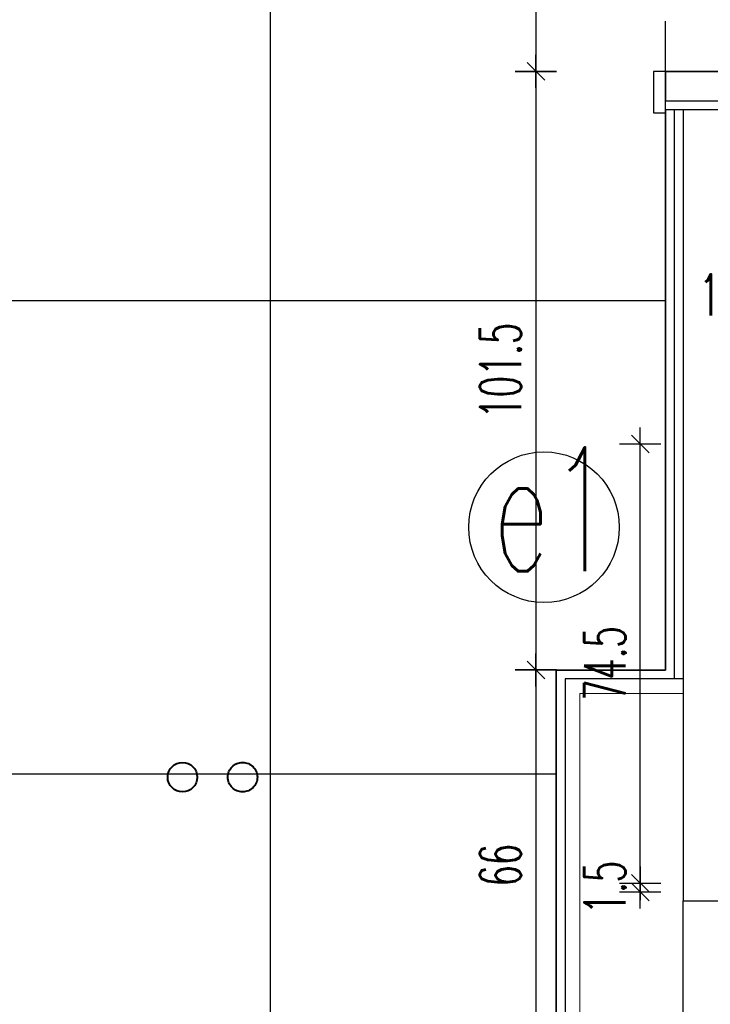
# Model space of a CAD drawing. Header units: centimetres. Extents: x -15121 to 30567, y -60641 to 0.
# Tile 143 of 256: x 6260 to 6377, y -24921 to -24754. Entities that reach past the tile are written whole.
import ezdxf

# ---------------------------------------------------------------- set-up
doc = ezdxf.new("R2010")
doc.units = ezdxf.units.CM
doc.header["$LTSCALE"] = 60
doc.linetypes.add('( Dashed )', pattern=[0.75, 0.5, -0.25])
doc.linetypes.add('DASHED', pattern=[19.05, 12.7, -6.35])
for name, color, linetype in [('A-----SZ', 8, 'Continuous'), ('AIKA NP', 7, 'Continuous'), ('AIKA oznaczenia widoków', 30, 'Continuous'), ('AIKA podłoga wc pod meble', 8, 'Continuous'), ('AIKA TYNK', 5, 'Continuous'), ('AIKA widoki wymiarowanie', 7, 'Continuous'), ('AIKA widokowe', 7, 'Continuous'), ('AIKA ŚCIANA', 8, 'Continuous')]:
    doc.layers.add(name, color=color, linetype=linetype)
doc.layers.add('IS_Działka (powrotna)', color=5, linetype='DASHED', lineweight=40, true_color=0x0000ff)
doc.layers.add('IS_Pion1', color=7, linetype='Continuous', lineweight=5)
doc.layers.add('opisy', color=1, linetype='Continuous', lineweight=15)
doc.styles.add('RomanS', font='romans.shx')
doc.styles.add('wymiar', font='txt.shx', dxfattribs={"width": 0.6})
doc.dimstyles.new('Dwudziestka', dxfattribs={"dimtxt": 7, "dimasz": 0.7, "dimexe": 5, "dimexo": 0, "dimgap": 2.5, "dimtad": 1, "dimtoh": 1, "dimdec": 3, "dimrnd": 0.5, "dimdsep": 46, "dimtxsty": 'wymiar', "dimblk": 'znacznik', "dimcen": 0, "dimdle": 5, "dimse1": 1, "dimse2": 1, "dimclrd": 256, "dimclre": 256, "dimclrt": 256, "dimadec": 0, "dimazin": 0, "dimtfac": 0.4, "dimtdec": 3, "dimtix": 1, "dimtofl": 0, "dimtmove": 2, "dimatfit": 3, "dimldrblk": 'znacznik', "dimfxl": 1, "dimtolj": 1, "dimarcsym": 0})

# ---------------------------------------------------------------- blocks, each defined once
blk = doc.blocks.new('znacznik')
at = {"color": 0}
for points in [[(0, -5), (0, 5)], [(-4, 0), (4, 0)]]:
    blk.add_lwpolyline(points, dxfattribs=at)
at = {"color": 1}
blk.add_lwpolyline([(-2.12, -2.12), (2.12, 2.12)], dxfattribs=at)
blk = doc.blocks.new('*D6207')
at = {"layer": 'AIKA widoki wymiarowanie', "lineweight": -2, "transparency": 16777216}
for p, q in [((6384.76, -24806.85), (6384.06, -24806.85)), ((6387.66, -24806.85), (6388.36, -24806.85))]:
    blk.add_line(p, q, dxfattribs=at)
at = {"layer": 'Defpoints', "color": 0, "transparency": 16777216}
for p in [(6386.96, -24806.85), (6385.46, -24843.03), (6386.96, -24843.03)]:
    blk.add_point(p, dxfattribs=at)
at = {"layer": 'AIKA widoki wymiarowanie', "lineweight": -2, "transparency": 16777216, "xscale": 0.7, "yscale": 0.7, "zscale": 0.7}
blk.add_blockref('znacznik', (6385.46, -24806.85), dxfattribs=at)
at = {"layer": 'AIKA widoki wymiarowanie', "lineweight": -2, "transparency": 16777216, "xscale": 0.7, "yscale": 0.7, "zscale": 0.7, "rotation": 180}
blk.add_blockref('znacznik', (6386.96, -24806.85), dxfattribs=at)
at = {"layer": 'AIKA widoki wymiarowanie', "transparency": 16777216, "insert": (6379.21, -24800.85), "char_height": 7, "attachment_point": 5, "style": 'wymiar'}
blk.add_mtext('\\A1;1.5', dxfattribs=at)
blk = doc.blocks.new('*D6225')
at = {"layer": 'AIKA widoki wymiarowanie', "lineweight": -2, "transparency": 16777216}
for p, q in [((6364.72, -24899.78), (6364.72, -24899.08)), ((6364.72, -24902.68), (6364.72, -24903.38))]:
    blk.add_line(p, q, dxfattribs=at)
at = {"layer": 'Defpoints', "color": 0, "transparency": 16777216}
for p in [(6364.72, -24900.48), (6395.51, -24900.48), (6395.51, -24901.98)]:
    blk.add_point(p, dxfattribs=at)
at = {"layer": 'AIKA widoki wymiarowanie', "lineweight": -2, "transparency": 16777216, "xscale": 0.7, "yscale": 0.7, "zscale": 0.7}
for p, rotation in [((6364.72, -24900.48), 270), ((6364.72, -24901.98), 90)]:
    blk.add_blockref('znacznik', p, dxfattribs=dict(at, rotation=rotation))
at = {"layer": 'AIKA widoki wymiarowanie', "transparency": 16777216, "insert": (6358.72, -24901.23), "char_height": 7, "attachment_point": 5, "rotation": 90, "style": 'wymiar'}
blk.add_mtext('\\A1;1.5', dxfattribs=at)
blk = doc.blocks.new('*D6226')
at = {"layer": 'AIKA widoki wymiarowanie', "lineweight": -2, "transparency": 16777216}
blk.add_line((6364.72, -24899.78), (6364.72, -24826.8), dxfattribs=at)
at = {"layer": 'Defpoints', "color": 0, "transparency": 16777216}
for p in [(6364.72, -24826.1), (6386.96, -24826.1), (6395.51, -24900.48)]:
    blk.add_point(p, dxfattribs=at)
at = {"layer": 'AIKA widoki wymiarowanie', "lineweight": -2, "transparency": 16777216, "xscale": 0.7, "yscale": 0.7, "zscale": 0.7}
for p, rotation in [((6364.72, -24826.1), 90), ((6364.72, -24900.48), 270)]:
    blk.add_blockref('znacznik', p, dxfattribs=dict(at, rotation=rotation))
at = {"layer": 'AIKA widoki wymiarowanie', "transparency": 16777216, "insert": (6358.72, -24863.29), "char_height": 7, "attachment_point": 5, "rotation": 90, "style": 'wymiar'}
blk.add_mtext('\\A1;74.5', dxfattribs=at)
blk = doc.blocks.new('*D6244')
at = {"layer": 'AIKA widoki wymiarowanie', "lineweight": -2, "transparency": 16777216}
blk.add_line((6347.03, -24673.68), (6347.03, -24762.28), dxfattribs=at)
at = {"layer": 'Defpoints', "color": 0, "transparency": 16777216}
for p in [(6373.2, -24672.98), (6347.03, -24762.98), (6368.96, -24762.98)]:
    blk.add_point(p, dxfattribs=at)
at = {"layer": 'AIKA widoki wymiarowanie', "lineweight": -2, "transparency": 16777216, "xscale": 0.7, "yscale": 0.7, "zscale": 0.7}
for p, rotation in [((6347.03, -24672.98), 90), ((6347.03, -24762.98), 270)]:
    blk.add_blockref('znacznik', p, dxfattribs=dict(at, rotation=rotation))
at = {"layer": 'AIKA widoki wymiarowanie', "transparency": 16777216, "insert": (6341.03, -24717.98), "char_height": 7, "attachment_point": 5, "rotation": 90, "style": 'wymiar'}
blk.add_mtext('\\A1;90', dxfattribs=at)
blk = doc.blocks.new('*D6245')
at = {"layer": 'AIKA widoki wymiarowanie', "lineweight": -2, "transparency": 16777216}
blk.add_line((6347.03, -24763.68), (6347.03, -24863.67), dxfattribs=at)
at = {"layer": 'Defpoints', "color": 0, "transparency": 16777216}
for p in [(6368.96, -24762.98), (6347.03, -24864.37), (6368.96, -24864.37)]:
    blk.add_point(p, dxfattribs=at)
at = {"layer": 'AIKA widoki wymiarowanie', "lineweight": -2, "transparency": 16777216, "xscale": 0.7, "yscale": 0.7, "zscale": 0.7}
for p, rotation in [((6347.03, -24762.98), 90), ((6347.03, -24864.37), 270)]:
    blk.add_blockref('znacznik', p, dxfattribs=dict(at, rotation=rotation))
at = {"layer": 'AIKA widoki wymiarowanie', "transparency": 16777216, "insert": (6341.03, -24813.68), "char_height": 7, "attachment_point": 5, "rotation": 90, "style": 'wymiar'}
blk.add_mtext('\\A1;101.5', dxfattribs=at)
blk = doc.blocks.new('*D6246')
at = {"layer": 'AIKA widoki wymiarowanie', "lineweight": -2, "transparency": 16777216}
blk.add_line((6347.03, -24865.07), (6347.03, -24929.78), dxfattribs=at)
at = {"layer": 'Defpoints', "color": 0, "transparency": 16777216}
for p in [(6368.96, -24864.37), (6347.03, -24930.48), (6350.46, -24930.48)]:
    blk.add_point(p, dxfattribs=at)
at = {"layer": 'AIKA widoki wymiarowanie', "lineweight": -2, "transparency": 16777216, "xscale": 0.7, "yscale": 0.7, "zscale": 0.7}
for p, rotation in [((6347.03, -24864.37), 90), ((6347.03, -24930.48), 270)]:
    blk.add_blockref('znacznik', p, dxfattribs=dict(at, rotation=rotation))
at = {"layer": 'AIKA widoki wymiarowanie', "transparency": 16777216, "insert": (6341.03, -24897.43), "char_height": 7, "attachment_point": 5, "rotation": 90, "style": 'wymiar'}
blk.add_mtext('\\A1;66', dxfattribs=at)

msp = doc.modelspace()

# ---------------------------------------------------------------- linework, layer by layer
at = {"layer": 'A-----SZ'}
msp.add_line((6371.9623, -24903.4802), (6671.9623, -24903.4802), dxfattribs=at)
at = {"layer": 'AIKA NP', "color": 8}
msp.add_lwpolyline([(6371.9623, -24769.4802), (6371.9623, -24865.8728), (6351.9623, -24865.8728), (6351.9623, -24927.4802), (6507.9623, -24927.4802), (6507.9623, -25086.9802)], dxfattribs=at)
at = {"layer": 'AIKA oznaczenia widoków'}
msp.add_circle((6348.3993, -24840.1933, -256.2), 12.7586, dxfattribs=at)
at = {"layer": 'AIKA podłoga wc pod meble'}
for p, q in [((6302.0623, -25085.4802), (6302.0623, -24661.4802)), ((6302.0623, -25085.4802), (6302.0623, -24661.4802)), ((6368.9623, -24801.8356), (6061.4623, -24801.8356)), ((6368.9623, -24801.8356), (6061.4623, -24801.8356)), ((6350.4623, -24882.0356), (6059.9623, -24882.0356)), ((6350.4623, -24882.0356), (6059.9623, -24882.0356))]:
    msp.add_line(p, q, dxfattribs=at)
msp.add_lwpolyline([(6471.9623, -24641.4802), (6471.9623, -24661.4802), (6386.9623, -24661.4802), (6386.9623, -24672.9802), (6368.9623, -24672.9802), (6368.9623, -24661.4802), (6061.4623, -24661.4802), (6061.4623, -25085.4802), (6506.4623, -25085.4802), (6506.4623, -24930.4802), (6350.4623, -24930.4802), (6350.4623, -24864.3728), (6368.9623, -24864.3728), (6368.9623, -24762.9802), (6386.9623, -24762.9802), (6386.9623, -24900.4802), (6668.9623, -24900.4802), (6668.9623, -24661.4802), (6572.9623, -24661.4802), (6572.9623, -24641.4802)], close=True, dxfattribs=at)
msp.add_lwpolyline([(6471.9623, -24641.4802), (6471.9623, -24661.4802), (6386.9623, -24661.4802), (6386.9623, -24672.9802), (6368.9623, -24672.9802), (6368.9623, -24661.4802), (6061.4623, -24661.4802), (6061.4623, -25085.4802), (6506.4623, -25085.4802), (6506.4623, -24930.4802), (6350.4623, -24930.4802), (6350.4623, -24864.3728), (6368.9623, -24864.3728), (6368.9623, -24762.9802), (6386.9623, -24762.9802), (6386.9623, -24900.4802), (6668.9623, -24900.4802), (6668.9623, -24661.4802), (6572.9623, -24661.4802), (6572.9623, -24641.4802)], close=True, dxfattribs=at)
at = {"layer": 'AIKA TYNK'}
for p, q in [((6385.4623, -24769.4802), (6370.4623, -24769.4802)), ((6370.4623, -24769.4802), (6370.4623, -24865.8728)), ((6370.4623, -24865.8728), (6351.9623, -24865.8728)), ((6351.9623, -24865.8728), (6351.9623, -24928.9802))]:
    msp.add_line(p, q, dxfattribs=at)
at = {"layer": 'AIKA widokowe', "linetype": '( Dashed )', "ltscale": 0.5}
msp.add_line((6368.9623, -24769.4802), (6368.9623, -24666.4802), dxfattribs=at)
at = {"layer": 'AIKA widokowe'}
for p, q in [((6368.9623, -24769.4802), (6368.9623, -24864.3728)), ((6368.9623, -24864.3728), (6350.4623, -24864.3728)), ((6350.4623, -24864.3728), (6350.4623, -24930.4802))]:
    msp.add_line(p, q, dxfattribs=at)
at = {"layer": 'AIKA widokowe', "color": 7}
msp.add_line((6370.4623, -24769.4802), (6368.9623, -24769.4802), dxfattribs=at)
at = {"layer": 'AIKA widokowe'}
for points in [[(6368.9623, -24769.9802), (6368.9623, -24762.9802), (6366.9638, -24762.9802), (6366.9638, -24769.9802)], [(6368.9623, -24762.9802), (6368.9623, -24767.9802), (6386.9623, -24767.9802), (6386.9623, -24762.9802)]]:
    msp.add_lwpolyline(points, close=True, dxfattribs=at)
at = {"layer": 'AIKA ŚCIANA'}
for p, q in [((6371.9623, -24769.4802), (6371.9623, -24903.4802)), ((6371.9623, -24769.4802), (6371.9623, -24864.3728)), ((6371.9623, -24927.4802), (6371.9623, -24903.4802))]:
    msp.add_line(p, q, dxfattribs=at)
at = {"layer": 'IS_Działka (powrotna)', "ltscale": 0.03}
msp.add_circle((6297.3249, -24882.5183), 2.5, dxfattribs=at)
at = {"layer": 'IS_Pion1', "color": 1, "lineweight": 40}
msp.add_circle((6287.1324, -24882.5183, -289.1), 2.5, dxfattribs=at)
at = {"layer": 'opisy'}
for p, q in [((6351.9623, -24865.8728), (6371.9623, -24865.8728)), ((6351.9623, -24927.4802), (6351.9623, -24865.8728))]:
    msp.add_line(p, q, dxfattribs=at)
at = {"layer": 'opisy', "color": 8}
for p, q in [((6354.4623, -24868.3728), (6371.9623, -24868.3728)), ((6354.4623, -24924.9802), (6354.4623, -24868.3728))]:
    msp.add_line(p, q, dxfattribs=at)

# ---------------------------------------------------------------- texts
at = {"layer": 'AIKA oznaczenia widoków', "insert": (6339.6838, -24826.6587), "char_height": 21, "width": 498.713923, "attachment_point": 1, "style": 'RomanS'}
msp.add_mtext('{\\W0.6;e1}', dxfattribs=at)

# ---------------------------------------------------------------- dimensions: what is measured, and where the dimension line sits
at = {"layer": 'AIKA widoki wymiarowanie'}
for base, p1, p2, picture, middle in [((6347.0336, -24762.9802), (6373.2033, -24672.9802), (6368.9623, -24762.9802), '*D6244', (6341.0336, -24717.9802)), ((6347.0336, -24864.3728), (6368.9623, -24762.9802), (6368.9623, -24864.3728), '*D6245', (6341.0336, -24813.6765)), ((6364.72013, -24826.09572), (6395.5093, -24900.48023), (6386.96225, -24826.09572), '*D6226', (6358.72013, -24863.28797)), ((6347.0336, -24930.4802), (6368.9623, -24864.3728), (6350.4623, -24930.4802), '*D6246', (6341.0336, -24897.4265)), ((6364.7201, -24900.4802), (6395.5093, -24901.9802), (6395.5093, -24900.4802), '*D6225', (6358.7201, -24901.2302))]:
    dim = msp.add_linear_dim(base=base, p1=p1, p2=p2, angle=90, dimstyle='Dwudziestka', dxfattribs=at)
    dim.commit()
    dim.dimension.update_dxf_attribs({"geometry": picture, "text_midpoint": middle})
dim = msp.add_linear_dim(base=(6386.9623, -24806.8538), p1=(6385.4623, -24843.0292), p2=(6386.9623, -24843.0292), dimstyle='Dwudziestka', dxfattribs=at)
dim.commit()
dim.dimension.update_dxf_attribs({"geometry": '*D6207', "text_midpoint": (6379.2136, -24800.8538), "dimtype": 160})

doc.saveas('drawing.dxf')
